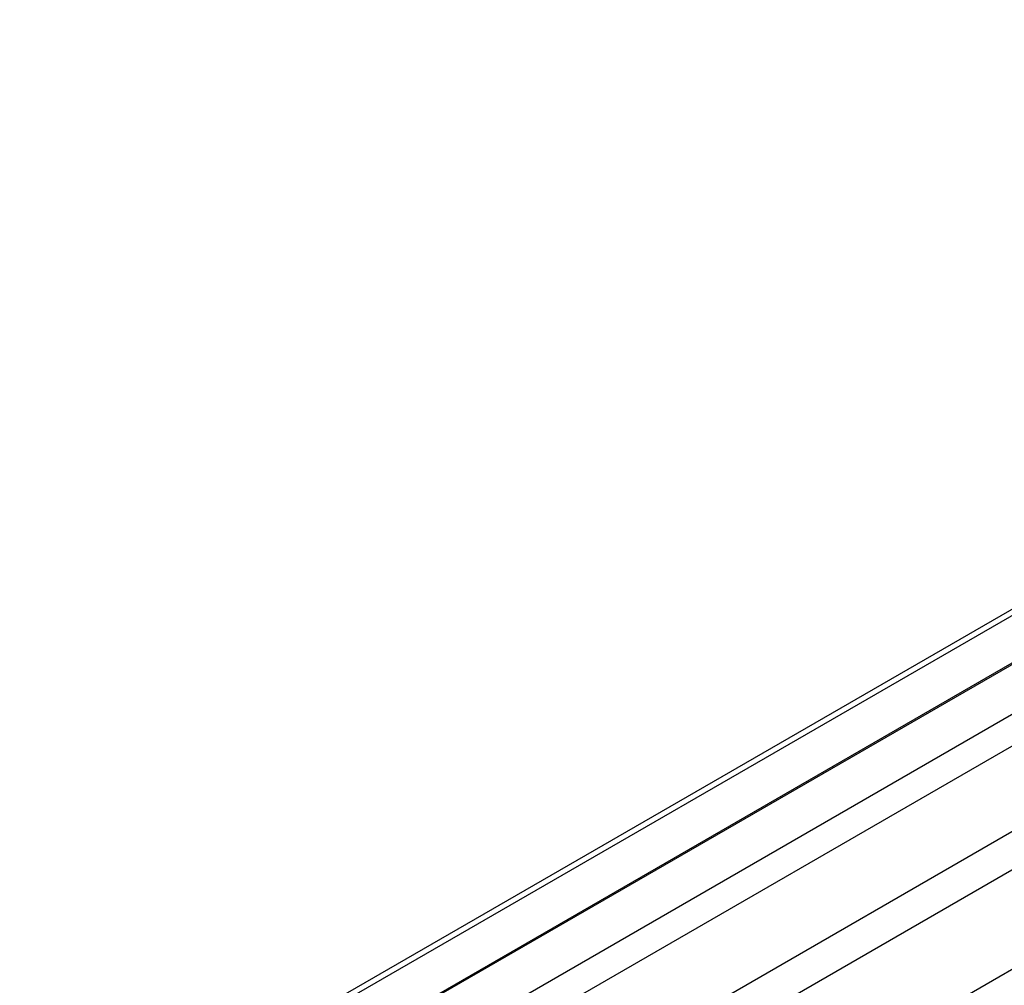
# Model space of a CAD drawing. Header units: millimetres. Extents: x 5 to 597, y 5 to 415.
# Tile 15 of 131: x 87 to 127, y 325 to 365. Entities that reach past the tile are written whole.
import ezdxf

# ---------------------------------------------------------------- set-up
doc = ezdxf.new("R2010")
doc.units = ezdxf.units.MM

msp = doc.modelspace()

# ---------------------------------------------------------------- linework, layer by layer
at = {"color": 7, "linetype": 'Continuous', "lineweight": 25}
msp.add_line((169.2321, 364.638), (87.1906, 317.2764), dxfattribs=at)
at = {"color": 8, "linetype": 'Continuous', "lineweight": 25}
for p, q in [((169.6173, 364.6067), (87.4145, 317.1521)), ((171.3386, 363.6651), (89.1003, 316.1899)), ((171.3904, 363.6351), (89.1517, 316.1597)), ((173.1117, 362.5894), (90.849, 315.1001)), ((173.6626, 361.6184), (91.3602, 314.1062)), ((173.6626, 358.1331), (91.8632, 310.9113)), ((174.0456, 356.7944), (91.7731, 309.2995)), ((175.0415, 353.3138), (92.7772, 305.8237))]:
    msp.add_line(p, q, dxfattribs=at)

doc.saveas('drawing.dxf')
